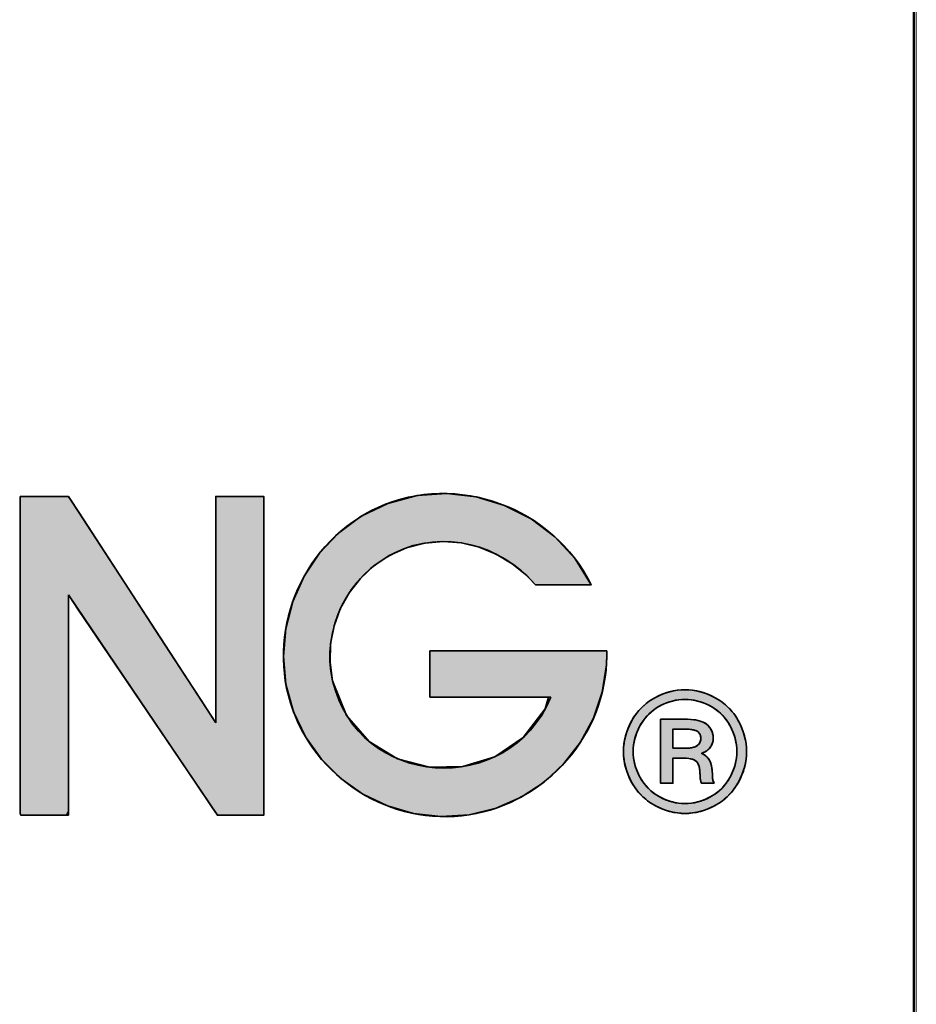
# Model space of a CAD drawing. Header units: inches. Extents: x 0 to 253, y 0 to 187.
# Tile 12 of 17: x 245 to 253, y 10 to 20. Entities that reach past the tile are written whole.
import ezdxf

# ---------------------------------------------------------------- set-up
doc = ezdxf.new("R2010")
doc.units = ezdxf.units.IN
doc.header["$MEASUREMENT"] = 0
doc.layers.add('Default', color=7, linetype='Continuous')
doc.layers.add('Layer_1', color=7, linetype='Continuous')

# ---------------------------------------------------------------- blocks, each defined once
blk = doc.blocks.new('block_2')
at = {"layer": 'Default', "linetype": 'Continuous', "lineweight": 5}
for points in [[(0.77977, 0.22347), (0.77977, 0.20757), (0.77977, 0.19168), (0.77977, 0.17579), (0.77977, 0.1599), (0.77977, 0.144), (0.77977, 0.12811), (0.77977, 0.11222), (0.77977, 0.09633), (0.77977, 0.08524), (0.77977, 0.07655), (0.77977, 0.06786), (0.77977, 0.05917), (0.77977, 0.05048), (0.77977, 0.04179), (0.77977, 0.03309), (0.77977, 0.0244), (0.77977, 0.01844), (0.77975, 0.01753), (0.77971, 0.01613), (0.77967, 0.01442), (0.77966, 0.01259), (0.77969, 0.01084), (0.77976, 0.00935), (0.77991, 0.00832), (0.78015, 0.00793), (0.78401, 0.00793), (0.78787, 0.00793), (0.79172, 0.00793), (0.79558, 0.00793), (0.79944, 0.00793), (0.8033, 0.00793), (0.80716, 0.00793), (0.81102, 0.00793), (0.81231, 0.01064), (0.81231, 0.02342), (0.81231, 0.04392), (0.81231, 0.06906), (0.81231, 0.09574), (0.81231, 0.12087), (0.81231, 0.14137), (0.81231, 0.15415), (0.81278, 0.15616), (0.81922, 0.14664), (0.83157, 0.12837), (0.84775, 0.10444), (0.86566, 0.07793), (0.88323, 0.05194), (0.89837, 0.02955), (0.90898, 0.01385), (0.91298, 0.00793), (0.91423, 0.00793), (0.91755, 0.00793), (0.92228, 0.00793), (0.92777, 0.00793), (0.93338, 0.00793), (0.93844, 0.00793), (0.9423, 0.00793), (0.94431, 0.00793), (0.94446, 0.01185), (0.94446, 0.03035), (0.94446, 0.06002), (0.94446, 0.0964), (0.94446, 0.13501), (0.94446, 0.17138), (0.94446, 0.20105), (0.94446, 0.21955), (0.94431, 0.22347), (0.94222, 0.22347), (0.93823, 0.22347), (0.933, 0.22347), (0.92721, 0.22347), (0.92152, 0.22347), (0.91663, 0.22347), (0.9132, 0.22347), (0.91191, 0.22347), (0.91191, 0.21738), (0.91191, 0.20124), (0.91191, 0.17823), (0.91191, 0.1515), (0.91191, 0.12425), (0.91191, 0.09964), (0.91191, 0.08086), (0.91191, 0.07107), (0.9101, 0.07314), (0.90155, 0.08628), (0.88784, 0.10736), (0.87103, 0.1332), (0.85319, 0.16063), (0.83638, 0.18647), (0.82267, 0.20755), (0.81412, 0.22069), (0.81216, 0.22347), (0.81008, 0.22347), (0.80609, 0.22347), (0.80086, 0.22347), (0.79507, 0.22347), (0.78939, 0.22347), (0.78449, 0.22347), (0.78106, 0.22347)], [(1.05664, 0.1191), (1.05664, 0.11785), (1.05664, 0.11454), (1.05664, 0.10981), (1.05664, 0.10432), (1.05664, 0.09872), (1.05664, 0.09367), (1.05664, 0.08981), (1.05664, 0.0878), (1.05813, 0.08765), (1.06515, 0.08765), (1.07641, 0.08765), (1.09021, 0.08765), (1.10487, 0.08765), (1.11867, 0.08765), (1.12993, 0.08765), (1.13695, 0.08765), (1.13468, 0.07977), (1.11976, 0.06043), (1.10067, 0.04748), (1.07905, 0.04085), (1.05656, 0.04042), (1.03485, 0.0461), (1.01558, 0.05781), (1.00038, 0.07543), (0.99093, 0.09888), (0.98916, 0.11143), (0.98953, 0.12386), (0.99189, 0.13596), (0.99612, 0.14749), (1.00209, 0.15824), (1.00967, 0.16796), (1.01873, 0.17643), (1.02914, 0.18342), (1.04089, 0.18874), (1.05318, 0.19192), (1.06561, 0.19297), (1.07796, 0.192), (1.09002, 0.18911), (1.10154, 0.18439), (1.11231, 0.17795), (1.1221, 0.16989), (1.12815, 0.16367), (1.13056, 0.16367), (1.13519, 0.16367), (1.14126, 0.16367), (1.14798, 0.16367), (1.15457, 0.16367), (1.16025, 0.16367), (1.16423, 0.16367), (1.16573, 0.16367), (1.15485, 0.18125), (1.14111, 0.19619), (1.12504, 0.20828), (1.10717, 0.21732), (1.08801, 0.22308), (1.06811, 0.22537), (1.04797, 0.22397), (1.02813, 0.21868), (1.01026, 0.20998), (0.99496, 0.19866), (0.98202, 0.18501), (0.97163, 0.16944), (0.96398, 0.15238), (0.95925, 0.13425), (0.95763, 0.11549), (0.95931, 0.09652), (0.96443, 0.07793), (0.97257, 0.06094), (0.98337, 0.04584), (0.99645, 0.03286), (1.01143, 0.02225), (1.02796, 0.01424), (1.04567, 0.00907), (1.06417, 0.00698), (1.08312, 0.00819), (1.10143, 0.01272), (1.11844, 0.02023), (1.13382, 0.03039), (1.14729, 0.04288), (1.15855, 0.05738), (1.16729, 0.07354), (1.17321, 0.09107), (1.17602, 0.10962), (1.17622, 0.11603), (1.17622, 0.1163), (1.17622, 0.11673), (1.17622, 0.11726), (1.17622, 0.11782), (1.17622, 0.11834), (1.17622, 0.11877), (1.17622, 0.11904), (1.17566, 0.1191), (1.16801, 0.1191), (1.15334, 0.1191), (1.13413, 0.1191), (1.11284, 0.1191), (1.09197, 0.1191), (1.074, 0.1191), (1.06139, 0.1191)]]:
    blk.add_hatch(color=7, dxfattribs=at).paths.add_polyline_path(points)
at = {"layer": 'Default', "color": 7, "linetype": 'Continuous', "lineweight": 35}
for points in [[(0.77977, 0.22347), (0.78106, 0.22347), (0.78449, 0.22347), (0.78939, 0.22347), (0.79507, 0.22347), (0.80086, 0.22347), (0.80609, 0.22347), (0.81008, 0.22347), (0.81216, 0.22347), (0.81412, 0.22069), (0.82267, 0.20755), (0.83638, 0.18647), (0.85319, 0.16063), (0.87103, 0.1332), (0.88784, 0.10736), (0.90155, 0.08628), (0.9101, 0.07314), (0.91191, 0.07107), (0.91191, 0.08086), (0.91191, 0.09964), (0.91191, 0.12425), (0.91191, 0.1515), (0.91191, 0.17823), (0.91191, 0.20124), (0.91191, 0.21738), (0.91191, 0.22347), (0.9132, 0.22347), (0.91663, 0.22347), (0.92152, 0.22347), (0.92721, 0.22347), (0.933, 0.22347), (0.93823, 0.22347), (0.94222, 0.22347), (0.94431, 0.22347), (0.94446, 0.21955), (0.94446, 0.20105), (0.94446, 0.17138), (0.94446, 0.13501), (0.94446, 0.0964), (0.94446, 0.06002), (0.94446, 0.03035), (0.94446, 0.01185), (0.94431, 0.00793), (0.9423, 0.00793), (0.93844, 0.00793), (0.93338, 0.00793), (0.92777, 0.00793), (0.92228, 0.00793), (0.91755, 0.00793), (0.91423, 0.00793), (0.91298, 0.00793), (0.90898, 0.01385), (0.89837, 0.02955), (0.88323, 0.05194), (0.86566, 0.07793), (0.84775, 0.10444), (0.83157, 0.12837), (0.81922, 0.14664), (0.81278, 0.15616), (0.81231, 0.15415), (0.81231, 0.14137), (0.81231, 0.12087), (0.81231, 0.09574), (0.81231, 0.06906), (0.81231, 0.04392), (0.81231, 0.02342), (0.81231, 0.01064), (0.81102, 0.00793), (0.80716, 0.00793), (0.8033, 0.00793), (0.79944, 0.00793), (0.79558, 0.00793), (0.79172, 0.00793), (0.78787, 0.00793), (0.78401, 0.00793), (0.78015, 0.00793), (0.77991, 0.00832), (0.77976, 0.00935), (0.77969, 0.01084), (0.77966, 0.01259), (0.77967, 0.01442), (0.77971, 0.01613), (0.77975, 0.01753), (0.77977, 0.01844), (0.77977, 0.0244), (0.77977, 0.03309), (0.77977, 0.04179), (0.77977, 0.05048), (0.77977, 0.05917), (0.77977, 0.06786), (0.77977, 0.07655), (0.77977, 0.08524), (0.77977, 0.09633), (0.77977, 0.11222), (0.77977, 0.12811), (0.77977, 0.144), (0.77977, 0.1599), (0.77977, 0.17579), (0.77977, 0.19168), (0.77977, 0.20757), (0.77977, 0.22347)], [(1.05664, 0.1191), (1.05664, 0.11785), (1.05664, 0.11454), (1.05664, 0.10981), (1.05664, 0.10432), (1.05664, 0.09872), (1.05664, 0.09367), (1.05664, 0.08981), (1.05664, 0.0878), (1.05813, 0.08765), (1.06515, 0.08765), (1.07641, 0.08765), (1.09021, 0.08765), (1.10487, 0.08765), (1.11867, 0.08765), (1.12993, 0.08765), (1.13695, 0.08765), (1.13468, 0.07977), (1.11976, 0.06043), (1.10067, 0.04748), (1.07905, 0.04085), (1.05656, 0.04042), (1.03485, 0.0461), (1.01558, 0.05781), (1.00038, 0.07543), (0.99093, 0.09888), (0.98916, 0.11143), (0.98953, 0.12386), (0.99189, 0.13596), (0.99612, 0.14749), (1.00209, 0.15824), (1.00967, 0.16796), (1.01873, 0.17643), (1.02914, 0.18342), (1.04089, 0.18874), (1.05318, 0.19192), (1.06561, 0.19297), (1.07796, 0.192), (1.09002, 0.18911), (1.10154, 0.18439), (1.11231, 0.17795), (1.1221, 0.16989), (1.12815, 0.16367), (1.13056, 0.16367), (1.13519, 0.16367), (1.14126, 0.16367), (1.14798, 0.16367), (1.15457, 0.16367), (1.16025, 0.16367), (1.16423, 0.16367), (1.16573, 0.16367), (1.15485, 0.18125), (1.14111, 0.19619), (1.12504, 0.20828), (1.10717, 0.21732), (1.08801, 0.22308), (1.06811, 0.22537), (1.04797, 0.22397), (1.02813, 0.21868), (1.01026, 0.20998), (0.99496, 0.19866), (0.98202, 0.18501), (0.97163, 0.16944), (0.96398, 0.15238), (0.95925, 0.13425), (0.95763, 0.11549), (0.95931, 0.09652), (0.96443, 0.07793), (0.97257, 0.06094), (0.98337, 0.04584), (0.99645, 0.03286), (1.01143, 0.02225), (1.02796, 0.01424), (1.04567, 0.00907), (1.06417, 0.00698), (1.08312, 0.00819), (1.10143, 0.01272), (1.11844, 0.02023), (1.13382, 0.03039), (1.14729, 0.04288), (1.15855, 0.05738), (1.16729, 0.07354), (1.17321, 0.09107), (1.17602, 0.10962), (1.17622, 0.11603), (1.17622, 0.1163), (1.17622, 0.11673), (1.17622, 0.11726), (1.17622, 0.11782), (1.17622, 0.11834), (1.17622, 0.11877), (1.17622, 0.11904), (1.17566, 0.1191), (1.16801, 0.1191), (1.15334, 0.1191), (1.13413, 0.1191), (1.11284, 0.1191), (1.09197, 0.1191), (1.074, 0.1191), (1.06139, 0.1191), (1.05664, 0.1191)]]:
    blk.add_lwpolyline(points, close=True, dxfattribs=at)
for points, knots in [([(1.16573, 0.16367), (1.13995, 0.21598), (1.07505, 0.24015), (1.02167, 0.21601), (0.97218, 0.19362), (0.94634, 0.1359), (0.96236, 0.08397), (0.97812, 0.03287), (1.03023, 0), (1.08312, 0.00819), (1.13555, 0.01634), (1.17622, 0.06272), (1.17622, 0.11597)], [0, 0, 0, 0, 0.25, 0.25, 0.25, 0.5, 0.5, 0.5, 0.75, 0.75, 0.75, 1, 1, 1, 1]), ([(0.81231, 0.00793), (0.80158, 0.00793), (0.79087, 0.00793), (0.78015, 0.00793), (0.77935, 0.00793), (0.77977, 0.01761), (0.77977, 0.0186), (0.77977, 0.04275), (0.77977, 0.0669), (0.77977, 0.09103), (0.77977, 0.13518), (0.77977, 0.17931), (0.77977, 0.22347)], [0, 0, 0, 0, 0.25, 0.25, 0.25, 0.5, 0.5, 0.5, 0.75, 0.75, 0.75, 1, 1, 1, 1]), ([(1.13844, 0.08765), (1.10997, 0.01892), (1.0077, 0.02574), (0.99093, 0.09888), (0.98295, 0.13366), (1.00111, 0.16984), (1.03289, 0.18538), (1.06578, 0.20146), (1.10471, 0.19096), (1.12797, 0.16367)], [0, 0, 0, 0, 0.333333, 0.333333, 0.333333, 0.666667, 0.666667, 0.666667, 1, 1, 1, 1])]:
    blk.add_open_spline(points, degree=3, knots=knots, dxfattribs=at)
for points in [[(0.77977, 0.22347), (0.77977, 0.22347), (0.81231, 0.22347), (0.81231, 0.22347)], [(0.81231, 0.22347), (0.81231, 0.22347), (0.91191, 0.07035), (0.91191, 0.07035)], [(0.91191, 0.07035), (0.91191, 0.07035), (0.91191, 0.22347), (0.91191, 0.22347)], [(0.91191, 0.22347), (0.91191, 0.22347), (0.94446, 0.22347), (0.94446, 0.22347)], [(0.94446, 0.22347), (0.94446, 0.22347), (0.94446, 0.00793), (0.94446, 0.00793)], [(1.12797, 0.16367), (1.12797, 0.16367), (1.16573, 0.16367), (1.16573, 0.16367)], [(0.91298, 0.00793), (0.91298, 0.00793), (0.81231, 0.15686), (0.81231, 0.15686)], [(0.81231, 0.15686), (0.81231, 0.15686), (0.81231, 0.00793), (0.81231, 0.00793)], [(1.05664, 0.1191), (1.05664, 0.1191), (1.05664, 0.08765), (1.05664, 0.08765)], [(1.17622, 0.1191), (1.17622, 0.1191), (1.05664, 0.1191), (1.05664, 0.1191)], [(1.17622, 0.11597), (1.17622, 0.11597), (1.17622, 0.1191), (1.17622, 0.1191)], [(1.05664, 0.08765), (1.05664, 0.08765), (1.13844, 0.08765), (1.13844, 0.08765)], [(0.94446, 0.00793), (0.94446, 0.00793), (0.91298, 0.00793), (0.91298, 0.00793)]]:
    blk.add_open_spline(points, degree=3, dxfattribs=at)
blk = doc.blocks.new('block_5')
at = {"layer": 'Layer_1', "linetype": 'Continuous', "lineweight": 5}
h = blk.add_hatch(color=7, dxfattribs=at)
h.paths.add_polyline_path([(0.04154, 0.08362), (0.03907, 0.08354), (0.0366, 0.08331), (0.03414, 0.08292), (0.0317, 0.08238), (0.02926, 0.08168), (0.02683, 0.08082), (0.02441, 0.07981), (0.022, 0.07865), (0.01964, 0.07733), (0.01739, 0.07588), (0.01527, 0.07429), (0.01328, 0.07257), (0.0114, 0.07072), (0.00966, 0.06873), (0.00804, 0.06661), (0.00654, 0.06435), (0.00517, 0.06196), (0.00396, 0.05953), (0.00291, 0.05707), (0.00202, 0.05459), (0.00129, 0.05208), (0.00073, 0.04955), (0.00032, 0.04699), (0.00008, 0.04441), (0, 0.04181), (0.00008, 0.03923), (0.00032, 0.03668), (0.00071, 0.03415), (0.00127, 0.03165), (0.00198, 0.02917), (0.00285, 0.02671), (0.00388, 0.02428), (0.00507, 0.02187), (0.00641, 0.01951), (0.00788, 0.01727), (0.00947, 0.01516), (0.01119, 0.01317), (0.01305, 0.01131), (0.01503, 0.00957), (0.01713, 0.00796), (0.01937, 0.00648), (0.02173, 0.00512), (0.02413, 0.00392), (0.02656, 0.00288), (0.02902, 0.002), (0.0315, 0.00128), (0.034, 0.00072), (0.03653, 0.00032), (0.03908, 0.00008), (0.04165, 0), (0.0442, 0.00008), (0.04673, 0.00032), (0.04923, 0.00072), (0.05172, 0.00128), (0.05418, 0.002), (0.05662, 0.00288), (0.05905, 0.00392), (0.06145, 0.00512), (0.06381, 0.00648), (0.06604, 0.00796), (0.06816, 0.00957), (0.07014, 0.01131), (0.07199, 0.01317), (0.07372, 0.01516), (0.07532, 0.01727), (0.07679, 0.01951), (0.07813, 0.02187), (0.07932, 0.02428), (0.08034, 0.02671), (0.08121, 0.02917), (0.08193, 0.03165), (0.08248, 0.03415), (0.08288, 0.03668), (0.08312, 0.03923), (0.0832, 0.04181), (0.08312, 0.04441), (0.08287, 0.04699), (0.08247, 0.04955), (0.0819, 0.05208), (0.08117, 0.05459), (0.08028, 0.05707), (0.07923, 0.05953), (0.07802, 0.06196), (0.07666, 0.06435), (0.07517, 0.06661), (0.07355, 0.06873), (0.0718, 0.07072), (0.06993, 0.07257), (0.06793, 0.07429), (0.0658, 0.07588), (0.06354, 0.07733), (0.06117, 0.07865), (0.05876, 0.07981), (0.05634, 0.08082), (0.05391, 0.08168), (0.05146, 0.08238), (0.049, 0.08292), (0.04653, 0.08331), (0.04404, 0.08354)])
h.paths.add_polyline_path([(0.04154, 0.07706), (0.03944, 0.07699), (0.03735, 0.0768), (0.03527, 0.07647), (0.03321, 0.07601), (0.03115, 0.07542), (0.02911, 0.07469), (0.02707, 0.07384), (0.02505, 0.07286), (0.02306, 0.07175), (0.02117, 0.07052), (0.01938, 0.06918), (0.01771, 0.06772), (0.01614, 0.06615), (0.01467, 0.06447), (0.01331, 0.06268), (0.01206, 0.06077), (0.01091, 0.05875), (0.00989, 0.0567), (0.009, 0.05462), (0.00825, 0.05253), (0.00764, 0.05042), (0.00716, 0.04829), (0.00682, 0.04615), (0.00662, 0.04399), (0.00655, 0.04181), (0.00662, 0.03966), (0.00682, 0.03752), (0.00716, 0.0354), (0.00763, 0.0333), (0.00823, 0.03122), (0.00897, 0.02916), (0.00984, 0.02711), (0.01085, 0.02508), (0.01199, 0.02309), (0.01323, 0.0212), (0.01458, 0.01941), (0.01604, 0.01774), (0.0176, 0.01617), (0.01926, 0.01471), (0.02103, 0.01336), (0.0229, 0.01212), (0.02488, 0.01098), (0.0269, 0.00997), (0.02893, 0.0091), (0.03099, 0.00836), (0.03306, 0.00775), (0.03515, 0.00728), (0.03727, 0.00694), (0.0394, 0.00674), (0.04154, 0.00667), (0.04372, 0.00674), (0.04587, 0.00694), (0.04799, 0.00728), (0.0501, 0.00775), (0.05218, 0.00836), (0.05424, 0.0091), (0.05629, 0.00997), (0.05831, 0.01098), (0.06028, 0.01212), (0.06216, 0.01336), (0.06393, 0.01471), (0.06559, 0.01617), (0.06715, 0.01774), (0.06861, 0.01941), (0.06996, 0.0212), (0.0712, 0.02309), (0.07233, 0.02508), (0.07334, 0.02711), (0.07422, 0.02916), (0.07496, 0.03122), (0.07557, 0.0333), (0.07604, 0.0354), (0.07638, 0.03752), (0.07658, 0.03966), (0.07665, 0.04181), (0.07658, 0.04399), (0.07637, 0.04615), (0.07603, 0.04829), (0.07555, 0.05042), (0.07494, 0.05253), (0.07419, 0.05462), (0.0733, 0.0567), (0.07228, 0.05875), (0.07113, 0.06077), (0.06988, 0.06268), (0.06852, 0.06447), (0.06705, 0.06615), (0.06548, 0.06772), (0.0638, 0.06918), (0.06202, 0.07052), (0.06013, 0.07175), (0.05814, 0.07286), (0.05611, 0.07384), (0.05407, 0.07469), (0.05202, 0.07542), (0.04995, 0.07601), (0.04787, 0.07647), (0.04577, 0.0768), (0.04367, 0.07699)])
h = blk.add_hatch(color=7, dxfattribs=at)
h.paths.add_polyline_path([(0.025, 0.06371), (0.025, 0.06001), (0.025, 0.05094), (0.025, 0.0395), (0.025, 0.02874), (0.025, 0.02168), (0.02515, 0.02047), (0.02641, 0.02047), (0.02846, 0.02047), (0.0307, 0.02047), (0.03256, 0.02047), (0.03342, 0.02047), (0.03343, 0.02163), (0.03343, 0.025), (0.03343, 0.02942), (0.03343, 0.03372), (0.03343, 0.0367), (0.03349, 0.03737), (0.03427, 0.03737), (0.03563, 0.03737), (0.03717, 0.03737), (0.03848, 0.03737), (0.03917, 0.03737), (0.04078, 0.03735), (0.04261, 0.03726), (0.0442, 0.03712), (0.04557, 0.0369), (0.04671, 0.03663), (0.04761, 0.03628), (0.04834, 0.03587), (0.049, 0.0354), (0.04957, 0.03487), (0.05006, 0.03427), (0.05047, 0.0336), (0.05081, 0.03283), (0.0511, 0.03182), (0.05133, 0.03057), (0.05152, 0.02907), (0.05167, 0.02733), (0.05176, 0.02546), (0.0518, 0.02438), (0.0519, 0.02337), (0.05207, 0.02244), (0.0523, 0.02158), (0.05259, 0.02079), (0.05298, 0.02047), (0.05436, 0.02047), (0.05647, 0.02047), (0.0587, 0.02047), (0.06048, 0.02047), (0.0612, 0.02047), (0.06097, 0.02101), (0.06077, 0.02152), (0.06061, 0.022), (0.06047, 0.02245), (0.06036, 0.02286), (0.06028, 0.02326), (0.06021, 0.02373), (0.06015, 0.02432), (0.06012, 0.025), (0.06009, 0.0258), (0.06009, 0.02669), (0.06001, 0.02865), (0.05981, 0.03055), (0.0595, 0.03228), (0.05908, 0.03382), (0.05856, 0.03517), (0.05792, 0.03634), (0.05717, 0.0374), (0.0563, 0.03835), (0.05532, 0.03919), (0.05423, 0.03993), (0.05303, 0.04057), (0.05386, 0.04112), (0.05516, 0.04174), (0.05631, 0.04244), (0.05732, 0.0432), (0.05819, 0.04405), (0.05892, 0.04497), (0.0595, 0.04596), (0.05996, 0.04702), (0.0603, 0.04815), (0.06052, 0.04934), (0.06062, 0.05061), (0.06055, 0.05253), (0.06013, 0.0546), (0.05935, 0.05651), (0.05822, 0.05824), (0.05672, 0.0598), (0.05492, 0.06115), (0.05318, 0.062), (0.05106, 0.06269), (0.04858, 0.0632), (0.04573, 0.06353), (0.04252, 0.0637), (0.04053, 0.06371), (0.03792, 0.06371), (0.03394, 0.06371), (0.02972, 0.06371), (0.02636, 0.06371)])
h.paths.add_polyline_path([(0.03343, 0.04403), (0.03353, 0.04403), (0.03382, 0.04403), (0.03425, 0.04403), (0.03481, 0.04403), (0.03547, 0.04403), (0.03618, 0.04403), (0.03693, 0.04403), (0.03769, 0.04403), (0.03842, 0.04403), (0.03909, 0.04403), (0.03968, 0.04403), (0.04015, 0.04403), (0.04048, 0.04403), (0.04064, 0.04403), (0.04131, 0.04404), (0.04221, 0.04406), (0.04306, 0.0441), (0.04387, 0.04416), (0.04464, 0.04423), (0.04537, 0.04433), (0.04606, 0.04444), (0.0467, 0.04457), (0.0473, 0.04472), (0.04786, 0.04489), (0.04838, 0.04507), (0.04885, 0.04527), (0.04928, 0.04549), (0.04967, 0.04573), (0.05002, 0.04598), (0.05033, 0.04625), (0.05063, 0.04653), (0.0509, 0.04682), (0.05115, 0.04712), (0.05137, 0.04743), (0.05157, 0.04776), (0.05175, 0.04809), (0.0519, 0.04844), (0.05203, 0.0488), (0.05213, 0.04917), (0.05221, 0.04955), (0.05227, 0.04994), (0.0523, 0.05035), (0.05231, 0.05077), (0.0523, 0.05118), (0.05226, 0.05158), (0.0522, 0.05196), (0.05212, 0.05234), (0.05202, 0.0527), (0.05189, 0.05304), (0.05174, 0.05338), (0.05157, 0.0537), (0.05138, 0.054), (0.05117, 0.0543), (0.05093, 0.05458), (0.05067, 0.05484), (0.05039, 0.0551), (0.05008, 0.05534), (0.04974, 0.05557), (0.04936, 0.05578), (0.04892, 0.05598), (0.04844, 0.05615), (0.0479, 0.05632), (0.04732, 0.05646), (0.04668, 0.05659), (0.046, 0.05671), (0.04527, 0.0568), (0.04448, 0.05688), (0.04365, 0.05695), (0.04277, 0.05699), (0.04184, 0.05702), (0.04085, 0.05704), (0.04039, 0.05704), (0.04018, 0.05704), (0.03982, 0.05704), (0.03933, 0.05704), (0.03873, 0.05704), (0.03806, 0.05704), (0.03734, 0.05704), (0.03661, 0.05704), (0.03589, 0.05704), (0.03521, 0.05704), (0.0346, 0.05704), (0.03409, 0.05704), (0.03371, 0.05704), (0.03348, 0.05704), (0.03343, 0.05703), (0.03343, 0.05674), (0.03343, 0.05615), (0.03343, 0.05529), (0.03343, 0.05423), (0.03343, 0.05302), (0.03343, 0.0517), (0.03343, 0.05034), (0.03343, 0.04899), (0.03343, 0.0477), (0.03343, 0.04652), (0.03343, 0.04551), (0.03343, 0.04473), (0.03343, 0.04422)])
at = {"layer": 'Layer_1', "color": 7, "linetype": 'Continuous', "lineweight": 35}
for points in [[(0.04154, 0.08362), (0.04404, 0.08354), (0.04653, 0.08331), (0.049, 0.08292), (0.05146, 0.08238), (0.05391, 0.08168), (0.05634, 0.08082), (0.05876, 0.07981), (0.06117, 0.07865), (0.06354, 0.07733), (0.0658, 0.07588), (0.06793, 0.07429), (0.06993, 0.07257), (0.0718, 0.07072), (0.07355, 0.06873), (0.07517, 0.06661), (0.07666, 0.06435), (0.07802, 0.06196), (0.07923, 0.05953), (0.08028, 0.05707), (0.08117, 0.05459), (0.0819, 0.05208), (0.08247, 0.04955), (0.08287, 0.04699), (0.08312, 0.04441), (0.0832, 0.04181), (0.08312, 0.03923), (0.08288, 0.03668), (0.08248, 0.03415), (0.08193, 0.03165), (0.08121, 0.02917), (0.08034, 0.02671), (0.07932, 0.02428), (0.07813, 0.02187), (0.07679, 0.01951), (0.07532, 0.01727), (0.07372, 0.01516), (0.07199, 0.01317), (0.07014, 0.01131), (0.06816, 0.00957), (0.06604, 0.00796), (0.06381, 0.00648), (0.06145, 0.00512), (0.05905, 0.00392), (0.05662, 0.00288), (0.05418, 0.002), (0.05172, 0.00128), (0.04923, 0.00072), (0.04673, 0.00032), (0.0442, 0.00008), (0.04165, 0), (0.03908, 0.00008), (0.03653, 0.00032), (0.034, 0.00072), (0.0315, 0.00128), (0.02902, 0.002), (0.02656, 0.00288), (0.02413, 0.00392), (0.02173, 0.00512), (0.01937, 0.00648), (0.01713, 0.00796), (0.01503, 0.00957), (0.01305, 0.01131), (0.01119, 0.01317), (0.00947, 0.01516), (0.00788, 0.01727), (0.00641, 0.01951), (0.00507, 0.02187), (0.00388, 0.02428), (0.00285, 0.02671), (0.00198, 0.02917), (0.00127, 0.03165), (0.00071, 0.03415), (0.00032, 0.03668), (0.00008, 0.03923), (0, 0.04181), (0.00008, 0.04441), (0.00032, 0.04699), (0.00073, 0.04955), (0.00129, 0.05208), (0.00202, 0.05459), (0.00291, 0.05707), (0.00396, 0.05953), (0.00517, 0.06196), (0.00654, 0.06435), (0.00804, 0.06661), (0.00966, 0.06873), (0.0114, 0.07072), (0.01328, 0.07257), (0.01527, 0.07429), (0.01739, 0.07588), (0.01964, 0.07733), (0.022, 0.07865), (0.02441, 0.07981), (0.02683, 0.08082), (0.02926, 0.08168), (0.0317, 0.08238), (0.03414, 0.08292), (0.0366, 0.08331), (0.03907, 0.08354), (0.04154, 0.08362)], [(0.04154, 0.07706), (0.03944, 0.07699), (0.03735, 0.0768), (0.03527, 0.07647), (0.03321, 0.07601), (0.03115, 0.07542), (0.02911, 0.07469), (0.02707, 0.07384), (0.02505, 0.07286), (0.02306, 0.07175), (0.02117, 0.07052), (0.01938, 0.06918), (0.01771, 0.06772), (0.01614, 0.06615), (0.01467, 0.06447), (0.01331, 0.06268), (0.01206, 0.06077), (0.01091, 0.05875), (0.00989, 0.0567), (0.009, 0.05462), (0.00825, 0.05253), (0.00764, 0.05042), (0.00716, 0.04829), (0.00682, 0.04615), (0.00662, 0.04399), (0.00655, 0.04181), (0.00662, 0.03966), (0.00682, 0.03752), (0.00716, 0.0354), (0.00763, 0.0333), (0.00823, 0.03122), (0.00897, 0.02916), (0.00984, 0.02711), (0.01085, 0.02508), (0.01199, 0.02309), (0.01323, 0.0212), (0.01458, 0.01941), (0.01604, 0.01774), (0.0176, 0.01617), (0.01926, 0.01471), (0.02103, 0.01336), (0.0229, 0.01212), (0.02488, 0.01098), (0.0269, 0.00997), (0.02893, 0.0091), (0.03099, 0.00836), (0.03306, 0.00775), (0.03515, 0.00728), (0.03727, 0.00694), (0.0394, 0.00674), (0.04154, 0.00667), (0.04372, 0.00674), (0.04587, 0.00694), (0.04799, 0.00728), (0.0501, 0.00775), (0.05218, 0.00836), (0.05424, 0.0091), (0.05629, 0.00997), (0.05831, 0.01098), (0.06028, 0.01212), (0.06216, 0.01336), (0.06393, 0.01471), (0.06559, 0.01617), (0.06715, 0.01774), (0.06861, 0.01941), (0.06996, 0.0212), (0.0712, 0.02309), (0.07233, 0.02508), (0.07334, 0.02711), (0.07422, 0.02916), (0.07496, 0.03122), (0.07557, 0.0333), (0.07604, 0.0354), (0.07638, 0.03752), (0.07658, 0.03966), (0.07665, 0.04181), (0.07658, 0.04399), (0.07637, 0.04615), (0.07603, 0.04829), (0.07555, 0.05042), (0.07494, 0.05253), (0.07419, 0.05462), (0.0733, 0.0567), (0.07228, 0.05875), (0.07113, 0.06077), (0.06988, 0.06268), (0.06852, 0.06447), (0.06705, 0.06615), (0.06548, 0.06772), (0.0638, 0.06918), (0.06202, 0.07052), (0.06013, 0.07175), (0.05814, 0.07286), (0.05611, 0.07384), (0.05407, 0.07469), (0.05202, 0.07542), (0.04995, 0.07601), (0.04787, 0.07647), (0.04577, 0.0768), (0.04367, 0.07699), (0.04154, 0.07706)], [(0.025, 0.06371), (0.02636, 0.06371), (0.02972, 0.06371), (0.03394, 0.06371), (0.03792, 0.06371), (0.04053, 0.06371), (0.04252, 0.0637), (0.04573, 0.06353), (0.04858, 0.0632), (0.05106, 0.06269), (0.05318, 0.062), (0.05492, 0.06115), (0.05672, 0.0598), (0.05822, 0.05824), (0.05935, 0.05651), (0.06013, 0.0546), (0.06055, 0.05253), (0.06062, 0.05061), (0.06052, 0.04934), (0.0603, 0.04815), (0.05996, 0.04702), (0.0595, 0.04596), (0.05892, 0.04497), (0.05819, 0.04405), (0.05732, 0.0432), (0.05631, 0.04244), (0.05516, 0.04174), (0.05386, 0.04112), (0.05303, 0.04057), (0.05423, 0.03993), (0.05532, 0.03919), (0.0563, 0.03835), (0.05717, 0.0374), (0.05792, 0.03634), (0.05856, 0.03517), (0.05908, 0.03382), (0.0595, 0.03228), (0.05981, 0.03055), (0.06001, 0.02865), (0.06009, 0.02669), (0.06009, 0.0258), (0.06012, 0.025), (0.06015, 0.02432), (0.06021, 0.02373), (0.06028, 0.02326), (0.06036, 0.02286), (0.06047, 0.02245), (0.06061, 0.022), (0.06077, 0.02152), (0.06097, 0.02101), (0.0612, 0.02047), (0.06048, 0.02047), (0.0587, 0.02047), (0.05647, 0.02047), (0.05436, 0.02047), (0.05298, 0.02047), (0.05259, 0.02079), (0.0523, 0.02158), (0.05207, 0.02244), (0.0519, 0.02337), (0.0518, 0.02438), (0.05176, 0.02546), (0.05167, 0.02733), (0.05152, 0.02907), (0.05133, 0.03057), (0.0511, 0.03182), (0.05081, 0.03283), (0.05047, 0.0336), (0.05006, 0.03427), (0.04957, 0.03487), (0.049, 0.0354), (0.04834, 0.03587), (0.04761, 0.03628), (0.04671, 0.03663), (0.04557, 0.0369), (0.0442, 0.03712), (0.04261, 0.03726), (0.04078, 0.03735), (0.03917, 0.03737), (0.03848, 0.03737), (0.03717, 0.03737), (0.03563, 0.03737), (0.03427, 0.03737), (0.03349, 0.03737), (0.03343, 0.0367), (0.03343, 0.03372), (0.03343, 0.02942), (0.03343, 0.025), (0.03343, 0.02163), (0.03342, 0.02047), (0.03256, 0.02047), (0.0307, 0.02047), (0.02846, 0.02047), (0.02641, 0.02047), (0.02515, 0.02047), (0.025, 0.02168), (0.025, 0.02874), (0.025, 0.0395), (0.025, 0.05094), (0.025, 0.06001), (0.025, 0.06371)], [(0.03343, 0.04403), (0.03353, 0.04403), (0.03382, 0.04403), (0.03425, 0.04403), (0.03481, 0.04403), (0.03547, 0.04403), (0.03618, 0.04403), (0.03693, 0.04403), (0.03769, 0.04403), (0.03842, 0.04403), (0.03909, 0.04403), (0.03968, 0.04403), (0.04015, 0.04403), (0.04048, 0.04403), (0.04064, 0.04403), (0.04131, 0.04404), (0.04221, 0.04406), (0.04306, 0.0441), (0.04387, 0.04416), (0.04464, 0.04423), (0.04537, 0.04433), (0.04606, 0.04444), (0.0467, 0.04457), (0.0473, 0.04472), (0.04786, 0.04489), (0.04838, 0.04507), (0.04885, 0.04527), (0.04928, 0.04549), (0.04967, 0.04573), (0.05002, 0.04598), (0.05033, 0.04625), (0.05063, 0.04653), (0.0509, 0.04682), (0.05115, 0.04712), (0.05137, 0.04743), (0.05157, 0.04776), (0.05175, 0.04809), (0.0519, 0.04844), (0.05203, 0.0488), (0.05213, 0.04917), (0.05221, 0.04955), (0.05227, 0.04994), (0.0523, 0.05035), (0.05231, 0.05077), (0.0523, 0.05118), (0.05226, 0.05158), (0.0522, 0.05196), (0.05212, 0.05234), (0.05202, 0.0527), (0.05189, 0.05304), (0.05174, 0.05338), (0.05157, 0.0537), (0.05138, 0.054), (0.05117, 0.0543), (0.05093, 0.05458), (0.05067, 0.05484), (0.05039, 0.0551), (0.05008, 0.05534), (0.04974, 0.05557), (0.04936, 0.05578), (0.04892, 0.05598), (0.04844, 0.05615), (0.0479, 0.05632), (0.04732, 0.05646), (0.04668, 0.05659), (0.046, 0.05671), (0.04527, 0.0568), (0.04448, 0.05688), (0.04365, 0.05695), (0.04277, 0.05699), (0.04184, 0.05702), (0.04085, 0.05704), (0.04039, 0.05704), (0.04018, 0.05704), (0.03982, 0.05704), (0.03933, 0.05704), (0.03873, 0.05704), (0.03806, 0.05704), (0.03734, 0.05704), (0.03661, 0.05704), (0.03589, 0.05704), (0.03521, 0.05704), (0.0346, 0.05704), (0.03409, 0.05704), (0.03371, 0.05704), (0.03348, 0.05704), (0.03343, 0.05703), (0.03343, 0.05674), (0.03343, 0.05615), (0.03343, 0.05529), (0.03343, 0.05423), (0.03343, 0.05302), (0.03343, 0.0517), (0.03343, 0.05034), (0.03343, 0.04899), (0.03343, 0.0477), (0.03343, 0.04652), (0.03343, 0.04551), (0.03343, 0.04473), (0.03343, 0.04422), (0.03343, 0.04403)]]:
    blk.add_lwpolyline(points, close=True, dxfattribs=at)
for points, knots in [([(0.04154, 0.08362), (0.0485, 0.08362), (0.05531, 0.08182), (0.06197, 0.07823), (0.06864, 0.07463), (0.07385, 0.06948), (0.07758, 0.06277), (0.08131, 0.05606), (0.0832, 0.04908), (0.0832, 0.04181), (0.0832, 0.03462), (0.08135, 0.02771), (0.0777, 0.02108), (0.07403, 0.01444), (0.06887, 0.00927), (0.06224, 0.00556), (0.05562, 0.00185), (0.04876, 0), (0.04165, 0), (0.03446, 0), (0.02756, 0.00185), (0.02093, 0.00556), (0.01431, 0.00927), (0.00916, 0.01444), (0.00551, 0.02108), (0.00183, 0.02771), (0, 0.03462), (0, 0.04181), (0, 0.04908), (0.00187, 0.05606), (0.00562, 0.06277), (0.00936, 0.06948), (0.01457, 0.07463), (0.0212, 0.07823), (0.02789, 0.08182), (0.03464, 0.08362), (0.04154, 0.08362)], [0, 0, 0, 0, 0.083333, 0.083333, 0.083333, 0.166667, 0.166667, 0.166667, 0.25, 0.25, 0.25, 0.333333, 0.333333, 0.333333, 0.416667, 0.416667, 0.416667, 0.5, 0.5, 0.5, 0.583333, 0.583333, 0.583333, 0.666667, 0.666667, 0.666667, 0.75, 0.75, 0.75, 0.833333, 0.833333, 0.833333, 0.916667, 0.916667, 0.916667, 1, 1, 1, 1]), ([(0.04154, 0.07706), (0.03569, 0.07706), (0.02998, 0.07553), (0.02437, 0.0725), (0.01879, 0.06946), (0.01442, 0.0651), (0.01128, 0.05943), (0.00812, 0.05377), (0.00655, 0.04789), (0.00655, 0.04181), (0.00655, 0.03581), (0.00811, 0.03), (0.01122, 0.02441), (0.01434, 0.01881), (0.01866, 0.01446), (0.02421, 0.01135), (0.02977, 0.00823), (0.03555, 0.00667), (0.04154, 0.00667), (0.04761, 0.00667), (0.05341, 0.00823), (0.05897, 0.01135), (0.06452, 0.01446), (0.06886, 0.01881), (0.07197, 0.02441), (0.07509, 0.03), (0.07665, 0.03581), (0.07665, 0.04181), (0.07665, 0.04789), (0.07506, 0.05377), (0.07191, 0.05943), (0.06877, 0.0651), (0.0644, 0.06946), (0.05881, 0.0725), (0.05321, 0.07553), (0.04746, 0.07706), (0.04154, 0.07706)], [0, 0, 0, 0, 0.083333, 0.083333, 0.083333, 0.166667, 0.166667, 0.166667, 0.25, 0.25, 0.25, 0.333333, 0.333333, 0.333333, 0.416667, 0.416667, 0.416667, 0.5, 0.5, 0.5, 0.583333, 0.583333, 0.583333, 0.666667, 0.666667, 0.666667, 0.75, 0.75, 0.75, 0.833333, 0.833333, 0.833333, 0.916667, 0.916667, 0.916667, 1, 1, 1, 1]), ([(0.04097, 0.06371), (0.04757, 0.06371), (0.05227, 0.06283), (0.05509, 0.06104), (0.05878, 0.0586), (0.06063, 0.05526), (0.06063, 0.05105), (0.06063, 0.0486), (0.06002, 0.0465), (0.05877, 0.04476), (0.0575, 0.04302), (0.0555, 0.04166), (0.05275, 0.0407), (0.05512, 0.03966), (0.05693, 0.03808), (0.05815, 0.03597), (0.05935, 0.03386), (0.06002, 0.0308), (0.06009, 0.02679), (0.06009, 0.02502), (0.06015, 0.02378), (0.06032, 0.02308), (0.06045, 0.02237), (0.06075, 0.0215), (0.0612, 0.02047)], [0, 0, 0, 0, 0.125, 0.125, 0.125, 0.25, 0.25, 0.25, 0.375, 0.375, 0.375, 0.5, 0.5, 0.5, 0.625, 0.625, 0.625, 0.75, 0.75, 0.75, 0.875, 0.875, 0.875, 1, 1, 1, 1]), ([(0.04065, 0.04403), (0.04515, 0.04403), (0.04824, 0.04465), (0.04987, 0.04587), (0.05149, 0.04709), (0.05231, 0.0487), (0.05231, 0.05071), (0.05231, 0.05271), (0.05155, 0.05427), (0.05004, 0.05537), (0.04852, 0.05649), (0.04532, 0.05704), (0.04042, 0.05704)], [0, 0, 0, 0, 0.25, 0.25, 0.25, 0.5, 0.5, 0.5, 0.75, 0.75, 0.75, 1, 1, 1, 1]), ([(0.05275, 0.02047), (0.05208, 0.0218), (0.05176, 0.0235), (0.05176, 0.02558), (0.05161, 0.02943), (0.05123, 0.03203), (0.05059, 0.03337), (0.04995, 0.0347), (0.04891, 0.03569), (0.04743, 0.03636), (0.04587, 0.03703), (0.04313, 0.03737), (0.0392, 0.03737)], [0, 0, 0, 0, 0.25, 0.25, 0.25, 0.5, 0.5, 0.5, 0.75, 0.75, 0.75, 1, 1, 1, 1])]:
    blk.add_open_spline(points, degree=3, knots=knots, dxfattribs=at)
for points in [[(0.025, 0.06371), (0.025, 0.06371), (0.04097, 0.06371), (0.04097, 0.06371)], [(0.025, 0.02047), (0.025, 0.02047), (0.025, 0.06371), (0.025, 0.06371)], [(0.04042, 0.05704), (0.04042, 0.05704), (0.03343, 0.05704), (0.03343, 0.05704)], [(0.03343, 0.05704), (0.03343, 0.05704), (0.03343, 0.04403), (0.03343, 0.04403)], [(0.03343, 0.04403), (0.03343, 0.04403), (0.04065, 0.04403), (0.04065, 0.04403)], [(0.0392, 0.03737), (0.0392, 0.03737), (0.03343, 0.03737), (0.03343, 0.03737)], [(0.03343, 0.03737), (0.03343, 0.03737), (0.03343, 0.02047), (0.03343, 0.02047)], [(0.03343, 0.02047), (0.03343, 0.02047), (0.025, 0.02047), (0.025, 0.02047)], [(0.0612, 0.02047), (0.0612, 0.02047), (0.05275, 0.02047), (0.05275, 0.02047)]]:
    blk.add_open_spline(points, degree=3, dxfattribs=at)
blk = doc.blocks.new('block_4')
at = {"layer": 'Layer_1', "color": 7}
blk.add_blockref('block_5', (-0.09933, -0.0301), dxfattribs=at)
blk = doc.blocks.new('block_3')
at = {"layer": 'Layer_1', "color": 7}
blk.add_blockref('block_4', (-0.01416, -0.06436), dxfattribs=at)
blk = doc.blocks.new('Block1')
at = {"layer": 'Default', "color": 7}
for name, p in [('block_2', (2.0929, 0.69957)), ('block_3', (3.39395, 0.80317))]:
    blk.add_blockref(name, p, dxfattribs=at)
blk = doc.blocks.new('Block13')
at = {"layer": 'Default', "color": 7, "linetype": 'Continuous', "lineweight": 9}
blk.add_line((3.51548, 1.75254), (3.51548, 0), dxfattribs=at)
at = {"layer": 'Default', "color": 7}
blk.add_blockref('Block1', (0.03706, 0.08409), dxfattribs=at)
blk = doc.blocks.new('Block11')
at = {"layer": 'Default', "color": 7}
blk.add_blockref('Block13', (0, 0), dxfattribs=at)
blk = doc.blocks.new('Block10')
at = {"layer": 'Default', "color": 7}
blk.add_blockref('Block11', (0, 0), dxfattribs=at)
blk = doc.blocks.new('Block222')
at = {"layer": 'Default', "color": 7, "xscale": 15, "yscale": 15, "zscale": 15}
blk.add_blockref('Block10', (121.7133, -88.163), dxfattribs=at)

msp = doc.modelspace()

# ---------------------------------------------------------------- linework, layer by layer
at = {"layer": 'Default', "color": 7, "linetype": 'Continuous', "lineweight": 50}
msp.add_line((253.3942, 0.6817), (253.3942, 187.1192), dxfattribs=at)

# ---------------------------------------------------------------- block references
at = {"layer": 'Default', "color": 7, "xscale": 0.96, "yscale": 0.96, "zscale": 0.96}
msp.add_blockref('Block222', (85.9506, 85.3763), dxfattribs=at)

doc.saveas('drawing.dxf')
